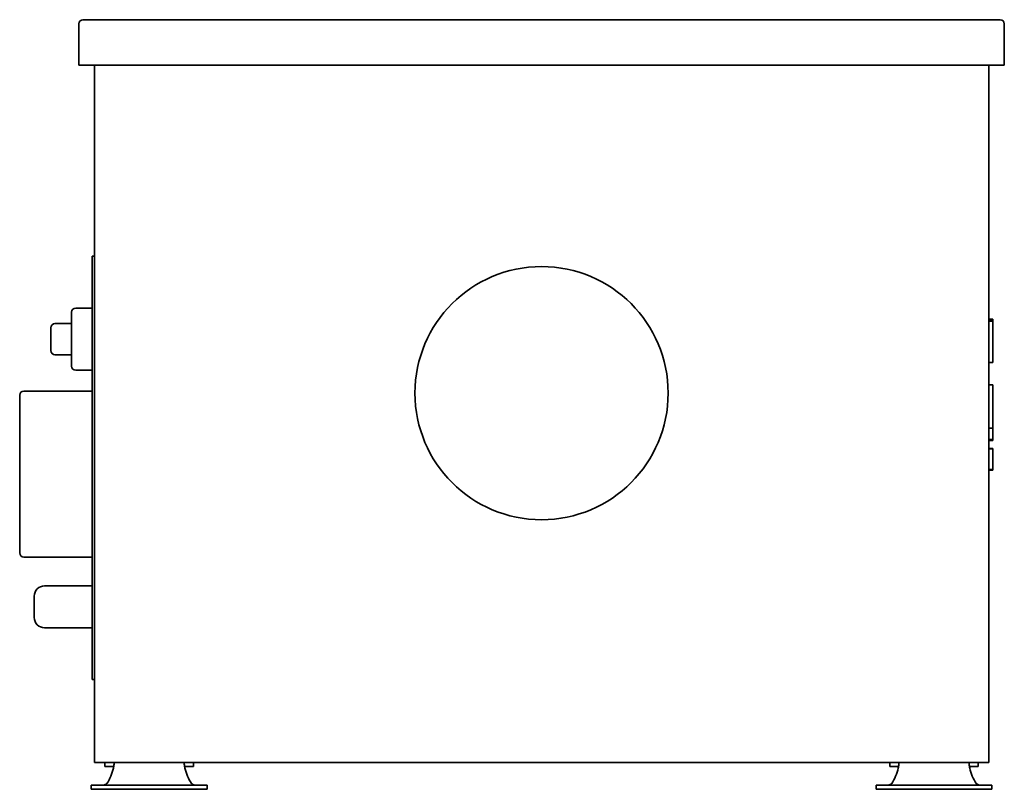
# Model space of a CAD drawing. Header units: millimetres. Extents: x 183 to 657, y 112 to 482.
import ezdxf

# ---------------------------------------------------------------- set-up
doc = ezdxf.new("R2010")
doc.units = ezdxf.units.MM
doc.header["$LTSCALE"] = 2
doc.layers.add('Krawędzie widoczne(ISO)', color=7, linetype='Continuous', lineweight=35, true_color=0x262659)

msp = doc.modelspace()

# ---------------------------------------------------------------- linework, layer by layer
at = {"layer": 'Krawędzie widoczne(ISO)'}
for p, q in [((211.25, 480.48), (211.25, 460.48)), ((655.25, 482.48), (213.25, 482.48)), ((657.25, 460.48), (657.25, 480.48)), ((213.25, 460.48), (211.25, 460.48)), ((213.25, 460.48), (655.25, 460.48)), ((218.75, 460.48), (218.75, 124.48)), ((649.75, 124.48), (649.75, 460.48)), ((657.25, 460.48), (655.25, 460.48)), ((217.75, 364.48), (217.75, 368.48)), ((218.75, 368.48), (217.75, 368.48)), ((217.75, 364.48), (217.75, 168.48)), ((217.75, 343.48), (209.75, 343.48)), ((207.75, 315.48), (207.75, 341.48)), ((651.75, 338.11), (649.75, 338.11)), ((651.75, 337.66), (649.75, 337.66)), ((651.75, 337.12), (649.75, 337.12)), ((651.75, 338.11), (651.75, 337.66)), ((651.75, 337.66), (651.75, 337.12)), ((651.75, 337.12), (651.75, 335.47)), ((197.75, 322.98), (197.75, 333.98)), ((207.75, 335.98), (199.75, 335.98)), ((651.75, 335.47), (651.75, 333.93)), ((651.75, 333.93), (651.75, 317.2)), ((207.75, 320.98), (199.75, 320.98)), ((217.75, 313.48), (209.75, 313.48)), ((651.75, 317.2), (649.75, 317.2)), ((651.75, 306.48), (649.75, 306.48)), ((651.75, 306.48), (651.75, 303.64)), ((182.75, 225.48), (182.75, 301.48)), ((217.75, 303.48), (184.75, 303.48)), ((651.75, 303.64), (651.75, 294.29)), ((651.75, 294.29), (651.75, 285.57)), ((651.75, 285.57), (649.75, 285.57)), ((651.75, 285.57), (651.75, 283.2)), ((651.75, 280.11), (649.75, 280.11)), ((651.75, 283.2), (651.75, 280.11)), ((651.75, 280.11), (651.75, 279.57)), ((651.75, 279.57), (649.75, 279.57)), ((651.75, 275.82), (649.75, 275.82)), ((651.75, 275.62), (649.75, 275.62)), ((651.75, 275.82), (651.75, 275.62)), ((651.75, 275.62), (651.75, 265.62)), ((651.75, 265.62), (649.75, 265.62)), ((651.75, 265.43), (649.75, 265.43)), ((651.75, 265.41), (649.75, 265.41)), ((651.75, 265.62), (651.75, 265.43)), ((651.75, 265.43), (651.75, 265.41)), ((217.75, 223.48), (184.75, 223.48)), ((217.75, 209.58), (194.75, 209.58)), ((189.75, 194.38), (189.75, 204.58)), ((217.75, 189.38), (194.75, 189.38)), ((217.75, 164.48), (217.75, 168.48)), ((217.75, 164.48), (218.75, 164.48)), ((220.75, 124.48), (218.75, 124.48)), ((220.75, 124.48), (647.75, 124.48)), ((223.86, 124.48), (223.86, 122.48)), ((266.44, 124.48), (266.44, 122.48)), ((602.06, 124.48), (602.06, 122.48)), ((644.64, 124.48), (644.64, 122.48)), ((649.75, 124.48), (647.75, 124.48)), ((224.83, 122.48), (223.86, 122.48)), ((224.83, 122.48), (228.05, 122.48)), ((262.25, 122.48), (265.47, 122.48)), ((266.44, 122.48), (265.47, 122.48)), ((603.03, 122.48), (602.06, 122.48)), ((603.03, 122.48), (606.25, 122.48)), ((640.45, 122.48), (643.67, 122.48)), ((644.64, 122.48), (643.67, 122.48)), ((217.23, 113.52), (218.99, 113.52)), ((217.23, 113.52), (217.23, 111.52)), ((218.99, 111.52), (217.23, 111.52)), ((240.91, 113.52), (218.99, 113.52)), ((218.99, 111.52), (240.91, 111.52)), ((240.91, 113.52), (249.39, 113.52)), ((249.39, 111.52), (240.91, 111.52)), ((249.39, 113.52), (271.31, 113.52)), ((249.39, 111.52), (271.31, 111.52)), ((271.31, 113.52), (273.07, 113.52)), ((273.07, 111.52), (271.31, 111.52)), ((273.07, 113.52), (273.07, 111.52)), ((595.43, 113.52), (597.19, 113.52)), ((595.43, 113.52), (595.43, 111.52)), ((597.19, 111.52), (595.43, 111.52)), ((619.11, 113.52), (597.19, 113.52)), ((597.19, 111.52), (619.11, 111.52)), ((619.11, 113.52), (627.59, 113.52)), ((627.59, 111.52), (619.11, 111.52)), ((627.59, 113.52), (649.51, 113.52)), ((627.59, 111.52), (649.51, 111.52)), ((649.51, 113.52), (651.27, 113.52)), ((651.27, 111.52), (649.51, 111.52)), ((651.27, 113.52), (651.27, 111.52))]:
    msp.add_line(p, q, dxfattribs=at)
msp.add_circle((434.25, 302.48), 61, dxfattribs=at)
for centre, radius, start, end in [((213.25, 480.48), 2, 90, 180), ((655.25, 480.48), 2, 0, 90), ((209.75, 341.48), 2, 90, 180), ((199.75, 333.98), 2, 90, 180), ((199.75, 322.98), 2, 180, 270), ((209.75, 315.48), 2, 180, 270), ((184.75, 301.48), 2, 90, 180), ((184.75, 225.48), 2, 180, 270), ((194.75, 204.58), 5, 90, 180), ((194.75, 194.38), 5, 180, 270), ((205.55, 126.94), 23, 326.7175, 346.7782), ((284.75, 126.94), 23, 193.2218, 213.2825), ((583.75, 126.94), 23, 326.7175, 346.7782), ((662.95, 126.94), 23, 193.2218, 213.2825)]:
    msp.add_arc(centre, radius, start, end, dxfattribs=at)
for points, knots in [([(228.4, 124.48), (228.38, 124.48), (228.35, 124.41), (228.28, 124.12), (228.25, 123.92), (228.17, 123.4), (228.13, 123.09), (228.04, 122.41), (227.99, 122.05), (227.94, 121.68)], [0, 0, 0, 0, 0.1113973, 0.1113973, 0.2218681, 0.2218681, 0.3323097, 0.3323097, 0.4436983, 0.4436983, 0.4436983, 0.4436983]), ([(262.36, 121.68), (262.31, 122.05), (262.26, 122.41), (262.17, 123.09), (262.13, 123.4), (262.05, 123.92), (262.02, 124.12), (261.95, 124.41), (261.92, 124.48), (261.9, 124.48)], [0, 0, 0, 0, 0.1114459, 0.1114459, 0.2219303, 0.2219303, 0.3324441, 0.3324441, 0.4438708, 0.4438708, 0.4438708, 0.4438708]), ([(606.6, 124.48), (606.58, 124.48), (606.55, 124.41), (606.48, 124.12), (606.45, 123.92), (606.37, 123.4), (606.33, 123.09), (606.24, 122.41), (606.19, 122.05), (606.14, 121.68)], [0, 0, 0, 0, 0.1113973, 0.1113973, 0.2218681, 0.2218681, 0.3323097, 0.3323097, 0.4436983, 0.4436983, 0.4436983, 0.4436983]), ([(640.56, 121.68), (640.51, 122.05), (640.46, 122.41), (640.37, 123.09), (640.33, 123.4), (640.25, 123.92), (640.22, 124.12), (640.15, 124.41), (640.12, 124.48), (640.1, 124.48)], [0, 0, 0, 0, 0.1114459, 0.1114459, 0.2219303, 0.2219303, 0.3324441, 0.3324441, 0.4438708, 0.4438708, 0.4438708, 0.4438708]), ([(224.78, 114.32), (224.76, 114.3), (224.74, 114.29), (224.72, 114.27), (224.7, 114.26), (224.67, 114.24), (224.65, 114.23), (224.63, 114.21), (224.61, 114.2), (224.59, 114.18), (224.57, 114.17), (224.55, 114.15), (224.52, 114.14), (224.5, 114.13), (224.48, 114.11), (224.46, 114.1), (224.44, 114.08), (224.42, 114.07), (224.41, 114.06), (224.4, 114.06), (224.4, 114.06), (224.39, 114.05), (224.37, 114.04), (224.35, 114.03), (224.33, 114.01), (224.31, 114), (224.28, 113.98), (224.26, 113.97), (224.24, 113.96), (224.22, 113.94), (224.19, 113.93), (224.17, 113.92), (224.15, 113.91), (224.13, 113.89), (224.1, 113.88), (224.08, 113.87), (224.06, 113.86), (224.04, 113.85), (224.01, 113.83), (223.99, 113.82), (223.97, 113.81), (223.94, 113.8), (223.92, 113.79), (223.9, 113.78), (223.88, 113.77), (223.85, 113.76), (223.83, 113.75), (223.81, 113.74), (223.78, 113.73), (223.76, 113.72), (223.74, 113.71), (223.71, 113.7), (223.69, 113.69), (223.67, 113.68), (223.64, 113.67), (223.64, 113.67), (223.63, 113.67), (223.63, 113.67), (223.61, 113.66), (223.59, 113.65), (223.57, 113.65), (223.55, 113.64), (223.52, 113.63), (223.5, 113.63), (223.48, 113.62), (223.45, 113.61), (223.43, 113.61), (223.4, 113.6), (223.38, 113.59), (223.35, 113.59), (223.33, 113.58), (223.31, 113.58), (223.28, 113.57), (223.26, 113.57), (223.23, 113.56), (223.2, 113.56), (223.18, 113.55), (223.16, 113.55), (223.14, 113.55), (223.11, 113.54), (223.09, 113.54), (223.06, 113.54), (223.04, 113.53), (223.01, 113.53), (222.99, 113.53), (222.96, 113.53), (222.94, 113.53), (222.91, 113.52), (222.89, 113.52), (222.86, 113.52), (222.84, 113.52), (222.81, 113.52), (222.79, 113.52), (222.76, 113.52)], [0, 0, 0, 0, 0.0078163, 0.0078163, 0.0078163, 0.0156656, 0.0156656, 0.0156656, 0.0235447, 0.0235447, 0.0235447, 0.0314507, 0.0314507, 0.0314507, 0.0393801, 0.0393801, 0.0393801, 0.0456978, 0.0456978, 0.0456978, 0.0473294, 0.0473294, 0.0473294, 0.0552907, 0.0552907, 0.0552907, 0.0632562, 0.0632562, 0.0632562, 0.0712194, 0.0712194, 0.0712194, 0.0791739, 0.0791739, 0.0791739, 0.0871132, 0.0871132, 0.0871132, 0.0950308, 0.0950308, 0.0950308, 0.1029204, 0.1029204, 0.1029204, 0.1107759, 0.1107759, 0.1107759, 0.1185913, 0.1185913, 0.1185913, 0.1263609, 0.1263609, 0.1263609, 0.1340793, 0.1340793, 0.1340793, 0.1356977, 0.1356977, 0.1356977, 0.1417721, 0.1417721, 0.1417721, 0.1495008, 0.1495008, 0.1495008, 0.1572621, 0.1572621, 0.1572621, 0.1650505, 0.1650505, 0.1650505, 0.1728601, 0.1728601, 0.1728601, 0.1811091, 0.1811091, 0.1811091, 0.1885372, 0.1885372, 0.1885372, 0.1964318, 0.1964318, 0.1964318, 0.2043573, 0.2043573, 0.2043573, 0.2123021, 0.2123021, 0.2123021, 0.2202542, 0.2202542, 0.2202542, 0.2282011, 0.2282011, 0.2282011, 0.2282011]), ([(267.54, 113.52), (267.36, 113.52), (267.18, 113.54), (266.84, 113.61), (266.67, 113.66), (266.33, 113.81), (266.16, 113.89), (265.83, 114.1), (265.68, 114.21), (265.52, 114.32)], [-0.238205, -0.238205, -0.238205, -0.238205, -0.1772118, -0.1772118, -0.118791, -0.118791, -0.0580717, -0.0580717, 0, 0, 0, 0]), ([(602.98, 114.32), (602.96, 114.3), (602.94, 114.29), (602.92, 114.27), (602.9, 114.26), (602.87, 114.24), (602.85, 114.23), (602.83, 114.21), (602.81, 114.2), (602.79, 114.18), (602.77, 114.17), (602.75, 114.15), (602.72, 114.14), (602.7, 114.13), (602.68, 114.11), (602.66, 114.1), (602.64, 114.08), (602.62, 114.07), (602.61, 114.06), (602.6, 114.06), (602.6, 114.06), (602.59, 114.05), (602.57, 114.04), (602.55, 114.03), (602.53, 114.01), (602.51, 114), (602.48, 113.98), (602.46, 113.97), (602.44, 113.96), (602.42, 113.94), (602.39, 113.93), (602.37, 113.92), (602.35, 113.91), (602.33, 113.89), (602.3, 113.88), (602.28, 113.87), (602.26, 113.86), (602.24, 113.85), (602.21, 113.83), (602.19, 113.82), (602.17, 113.81), (602.14, 113.8), (602.12, 113.79), (602.1, 113.78), (602.08, 113.77), (602.05, 113.76), (602.03, 113.75), (602.01, 113.74), (601.98, 113.73), (601.96, 113.72), (601.94, 113.71), (601.91, 113.7), (601.89, 113.69), (601.87, 113.68), (601.84, 113.67), (601.84, 113.67), (601.83, 113.67), (601.83, 113.67), (601.81, 113.66), (601.79, 113.65), (601.77, 113.65), (601.75, 113.64), (601.72, 113.63), (601.7, 113.63), (601.68, 113.62), (601.65, 113.61), (601.63, 113.61), (601.6, 113.6), (601.58, 113.59), (601.55, 113.59), (601.53, 113.58), (601.51, 113.58), (601.48, 113.57), (601.46, 113.57), (601.43, 113.56), (601.4, 113.56), (601.38, 113.55), (601.36, 113.55), (601.34, 113.55), (601.31, 113.54), (601.29, 113.54), (601.26, 113.54), (601.24, 113.53), (601.21, 113.53), (601.19, 113.53), (601.16, 113.53), (601.14, 113.53), (601.11, 113.52), (601.09, 113.52), (601.06, 113.52), (601.04, 113.52), (601.01, 113.52), (600.99, 113.52), (600.96, 113.52)], [0, 0, 0, 0, 0.0078163, 0.0078163, 0.0078163, 0.0156656, 0.0156656, 0.0156656, 0.0235447, 0.0235447, 0.0235447, 0.0314507, 0.0314507, 0.0314507, 0.0393801, 0.0393801, 0.0393801, 0.0456978, 0.0456978, 0.0456978, 0.0473294, 0.0473294, 0.0473294, 0.0552907, 0.0552907, 0.0552907, 0.0632562, 0.0632562, 0.0632562, 0.0712194, 0.0712194, 0.0712194, 0.0791739, 0.0791739, 0.0791739, 0.0871132, 0.0871132, 0.0871132, 0.0950308, 0.0950308, 0.0950308, 0.1029204, 0.1029204, 0.1029204, 0.1107759, 0.1107759, 0.1107759, 0.1185913, 0.1185913, 0.1185913, 0.1263609, 0.1263609, 0.1263609, 0.1340793, 0.1340793, 0.1340793, 0.1356977, 0.1356977, 0.1356977, 0.1417721, 0.1417721, 0.1417721, 0.1495008, 0.1495008, 0.1495008, 0.1572621, 0.1572621, 0.1572621, 0.1650505, 0.1650505, 0.1650505, 0.1728601, 0.1728601, 0.1728601, 0.1811091, 0.1811091, 0.1811091, 0.1885372, 0.1885372, 0.1885372, 0.1964318, 0.1964318, 0.1964318, 0.2043573, 0.2043573, 0.2043573, 0.2123021, 0.2123021, 0.2123021, 0.2202542, 0.2202542, 0.2202542, 0.2282011, 0.2282011, 0.2282011, 0.2282011]), ([(645.74, 113.52), (645.56, 113.52), (645.38, 113.54), (645.04, 113.61), (644.87, 113.66), (644.53, 113.81), (644.36, 113.89), (644.03, 114.1), (643.88, 114.21), (643.72, 114.32)], [-0.238205, -0.238205, -0.238205, -0.238205, -0.1772118, -0.1772118, -0.118791, -0.118791, -0.0580717, -0.0580717, 0, 0, 0, 0])]:
    msp.add_open_spline(points, degree=3, knots=knots, dxfattribs=at)

doc.saveas('drawing.dxf')
